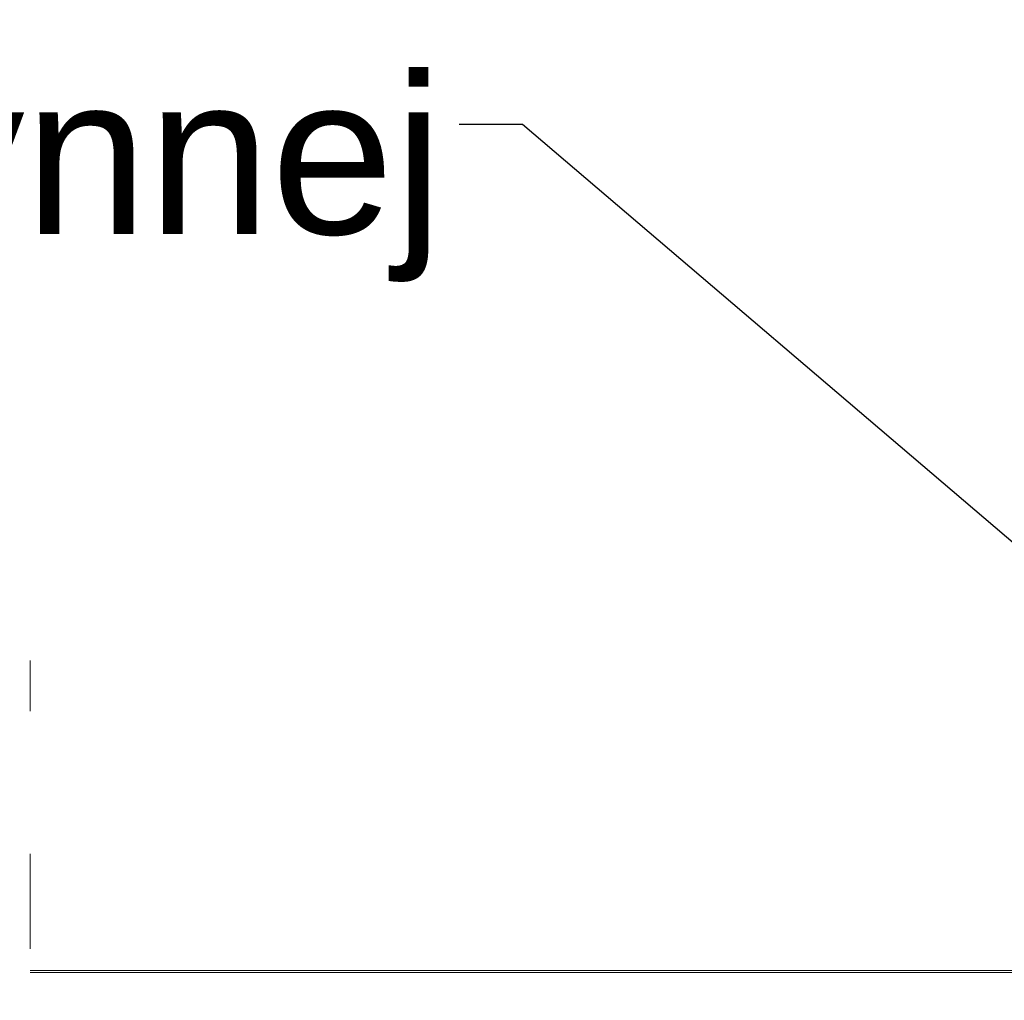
# Model space of a CAD drawing. Header units: millimetres. Extents: x 2341 to 31069, y -7915 to 10644.
# Tile 46 of 105: x 10551 to 10675, y 8887 to 9011. Entities that reach past the tile are written whole.
import ezdxf
from ezdxf import colors
from ezdxf.entities.mleader import LeaderData, LeaderLine
from ezdxf.math import Vec2, Vec3

# ---------------------------------------------------------------- set-up
doc = ezdxf.new("R2010")
doc.units = ezdxf.units.MM
doc.linetypes.add('ACAD_ISO03W100', pattern=[30, 12, -18])
for name, color, linetype, lineweight in [('IZOLACJA', 9, 'Continuous', 18), ('opisy', 5, 'Continuous', 5), ('Ściany', 132, 'Continuous', 20)]:
    doc.layers.add(name, color=color, linetype=linetype, lineweight=lineweight)
doc.styles.get("Standard").update_dxf_attribs({"font": 'ARIAL.TTF'})

msp = doc.modelspace()

# ---------------------------------------------------------------- linework, layer by layer
at = {"layer": 'IZOLACJA', "linetype": 'ByBlock'}
msp.add_line((10552.5, 8891.06), (11201.48, 8891.06), dxfattribs=at)
at = {"layer": 'opisy', "color": 1, "linetype": 'ACAD_ISO03W100'}
msp.add_line((10552.5, 8833.81), (10552.5, 8930.18), dxfattribs=at)
at = {"layer": 'Ściany'}
msp.add_line((10684.94, 8890.81), (10552.5, 8890.81), dxfattribs=at)

# ---------------------------------------------------------------- leaders
at = {"layer": 'opisy'}
ml = msp.add_multileader_mtext('Standard', dxfattribs=at)
ml.set_content('\\A1;Klapa oddymiająca 1m{\\H0.7x;\\S2^ ;} powierzchni czynnej')
ml.set_leader_properties()
ml.build(insert=Vec2(0, 0))
ml.multileader.update_dxf_attribs({"arrow_head_size": 6})
ctx = ml.context
ctx.base_point, ctx.char_height, ctx.arrow_head_size, ctx.plane_origin = Vec3(10055.82, 8997.8), 20, 6, Vec3(10673.83, 8957.64)
ctx.text_align_type = 2
notes = []
notes.append((ctx, [(0, (1, 1, 0), (10614.6, 8997.8), (-1, 0), 8, [(0, [(10699.29, 8925.61)], 0, [])])]))
ctx.mtext.insert, ctx.mtext.alignment, ctx.mtext.flow_direction = Vec3(10604.6, 9010.78), 3, 5
for ctx, leaders in notes:
    for number, flags, end, landing, length, lines in leaders:
        leader = LeaderData()
        leader.index, (leader.has_last_leader_line, leader.has_dogleg_vector, leader.attachment_direction) = number, flags
        leader.last_leader_point, leader.dogleg_vector, leader.dogleg_length = Vec3(end), Vec3(landing), length
        for number, points, colour, breaks in lines:
            line = LeaderLine()
            line.index, line.vertices, line.color, line.breaks = number, Vec3.list(points), colors.encode_raw_color(colour), breaks
            leader.lines.append(line)
        ctx.leaders.append(leader)

doc.saveas('drawing.dxf')
